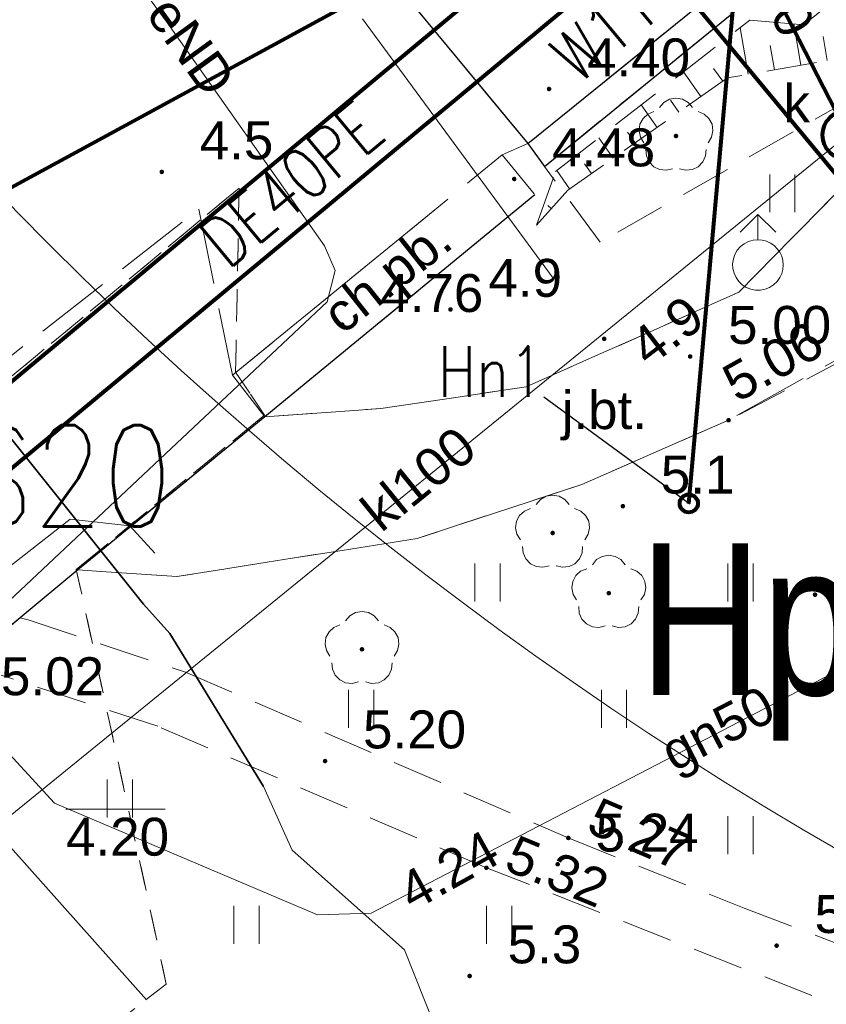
# Model space of a CAD drawing. Extents: x 5474185 to 5474933, y 5916077 to 5916824.
# Tile 155 of 256: x 5474604 to 5474620, y 5916295 to 5916315. Entities that reach past the tile are written whole.
import ezdxf
from ezdxf.enums import TextEntityAlignment as Align

# ---------------------------------------------------------------- set-up
doc = ezdxf.new("R2010")
doc.units = 0
for name, pattern in [('PRZER1-1', [1, 0.5, -0.5]), ('PRZER2-1', [1.5, 1, -0.5]), ('PRZER3-1', [2, 1.5, -0.5])]:
    doc.linetypes.add(name, pattern=pattern)
for name, color, linetype, lineweight in [('GESUZY', 253, 'CONTINUOUS', 18), ('GSLKRW', 253, 'CONTINUOUS', 25), ('GSPRDL', 253, 'CONTINUOUS', 18), ('GSPWPN', 253, 'CONTINUOUS', 13), ('GSPWPN_O', 253, 'CONTINUOUS', 13), ('GSPWPS', 253, 'CONTINUOUS', 13), ('GSPWPS_O', 253, 'CONTINUOUS', 13), ('GSSKOA', 253, 'CONTINUOUS', 18), ('GSSKOA_O', 253, 'CONTINUOUS', 18), ('GSSKOD', 253, 'CONTINUOUS', 18), ('GSSKOD_O', 253, 'CONTINUOUS', 18), ('GSSUTR', 254, 'CONTINUOUS', 18), ('GSSZSN', 254, 'CONTINUOUS', 18), ('GULEPR', 254, 'CONTINUOUS', 18), ('GULEPR_O', 254, 'CONTINUOUS', 18), ('GULGPR', 254, 'CONTINUOUS', 18), ('GULGPR_O', 254, 'CONTINUOUS', 18), ('GULKPR', 7, 'CONTINUOUS', 18), ('GULKPR_O', 254, 'CONTINUOUS', 18), ('GULLOB', 254, 'CONTINUOUS', 35), ('GULTPR', 254, 'CONTINUOUS', 18), ('GULWPR', 7, 'CONTINUOUS', 18), ('GUPIWZ_O', 253, 'CONTINUOUS', 18), ('GUPPRZ_O', 40, 'CONTINUOUS', 18), ('GUPWDT', 253, 'CONTINUOUS', 18), ('is  woda szklarnia', 5, 'CONTINUOUS', 18), ('IS HP zasięg', 251, 'CONTINUOUS', 20), ('IS ks', 34, 'CONTINUOUS', 40), ('IS opis', 7, 'CONTINUOUS', 20), ('IS w', 4, 'CONTINUOUS', 60)]:
    doc.layers.add(name, color=color, linetype=linetype, lineweight=lineweight)
doc.layers.add('ks_Opis_PZ_1', color=2, linetype='CONTINUOUS')
doc.layers.add('w_Opis_PZ_2', color=7, linetype='CONTINUOUS')
doc.styles.add('Arial', font='arial.ttf')
doc.styles.get("Standard").update_dxf_attribs({"font": 'simplex.shx'})
doc.styles.add('STYLE3', font='arial.ttf', dxfattribs={"width": 0.8})

msp = doc.modelspace()

# ---------------------------------------------------------------- hatches: boundary and pattern name
at = {"layer": 'GSPRDL'}
for points in [[(5474616.74, 5916312.385), (5474616.726094, 5916312.387202), (5474616.71355, 5916312.393594), (5474616.703594, 5916312.40355), (5474616.697202, 5916312.416094), (5474616.695, 5916312.43), (5474616.697202, 5916312.443906), (5474616.703594, 5916312.45645), (5474616.71355, 5916312.466406), (5474616.726094, 5916312.472798), (5474616.74, 5916312.475), (5474616.753906, 5916312.472798), (5474616.76645, 5916312.466406), (5474616.776406, 5916312.45645), (5474616.782798, 5916312.443906), (5474616.785, 5916312.43), (5474616.782798, 5916312.416094), (5474616.776406, 5916312.40355), (5474616.76645, 5916312.393594), (5474616.753906, 5916312.387202)], [(5474614.3, 5916304.535), (5474614.286094, 5916304.537202), (5474614.27355, 5916304.543594), (5474614.263594, 5916304.55355), (5474614.257202, 5916304.566094), (5474614.255, 5916304.58), (5474614.257202, 5916304.593906), (5474614.263594, 5916304.60645), (5474614.27355, 5916304.616406), (5474614.286094, 5916304.622798), (5474614.3, 5916304.625), (5474614.313906, 5916304.622798), (5474614.32645, 5916304.616406), (5474614.336406, 5916304.60645), (5474614.342798, 5916304.593906), (5474614.345, 5916304.58), (5474614.342798, 5916304.566094), (5474614.336406, 5916304.55355), (5474614.32645, 5916304.543594), (5474614.313906, 5916304.537202)], [(5474615.41, 5916303.345), (5474615.396094, 5916303.347202), (5474615.38355, 5916303.353594), (5474615.373594, 5916303.36355), (5474615.367202, 5916303.376094), (5474615.365, 5916303.39), (5474615.367202, 5916303.403906), (5474615.373594, 5916303.41645), (5474615.38355, 5916303.426406), (5474615.396094, 5916303.432798), (5474615.41, 5916303.435), (5474615.423906, 5916303.432798), (5474615.43645, 5916303.426406), (5474615.446406, 5916303.41645), (5474615.452798, 5916303.403906), (5474615.455, 5916303.39), (5474615.452798, 5916303.376094), (5474615.446406, 5916303.36355), (5474615.43645, 5916303.353594), (5474615.423906, 5916303.347202)], [(5474610.53, 5916302.235), (5474610.516094, 5916302.237202), (5474610.50355, 5916302.243594), (5474610.493594, 5916302.25355), (5474610.487202, 5916302.266094), (5474610.485, 5916302.28), (5474610.487202, 5916302.293906), (5474610.493594, 5916302.30645), (5474610.50355, 5916302.316406), (5474610.516094, 5916302.322798), (5474610.53, 5916302.325), (5474610.543906, 5916302.322798), (5474610.55645, 5916302.316406), (5474610.566406, 5916302.30645), (5474610.572798, 5916302.293906), (5474610.575, 5916302.28), (5474610.572798, 5916302.266094), (5474610.566406, 5916302.25355), (5474610.55645, 5916302.243594), (5474610.543906, 5916302.237202)]]:
    msp.add_hatch(color=256, dxfattribs=at).paths.add_polyline_path(points)
at = {"layer": 'GSPWPN'}
for points in [[(5474606.57, 5916311.675), (5474606.558353, 5916311.676533), (5474606.5475, 5916311.681029), (5474606.53818, 5916311.68818), (5474606.531029, 5916311.6975), (5474606.526533, 5916311.708353), (5474606.525, 5916311.72), (5474606.526533, 5916311.731647), (5474606.531029, 5916311.7425), (5474606.53818, 5916311.75182), (5474606.5475, 5916311.758971), (5474606.558353, 5916311.763467), (5474606.57, 5916311.765), (5474606.581647, 5916311.763467), (5474606.5925, 5916311.758971), (5474606.60182, 5916311.75182), (5474606.608971, 5916311.7425), (5474606.613467, 5916311.731647), (5474606.615, 5916311.72), (5474606.613467, 5916311.708353), (5474606.608971, 5916311.6975), (5474606.60182, 5916311.68818), (5474606.5925, 5916311.681029), (5474606.581647, 5916311.676533)], [(5474612.28, 5916308.955), (5474612.268353, 5916308.956533), (5474612.2575, 5916308.961029), (5474612.24818, 5916308.96818), (5474612.241029, 5916308.9775), (5474612.236533, 5916308.988353), (5474612.235, 5916309), (5474612.236533, 5916309.011647), (5474612.241029, 5916309.0225), (5474612.24818, 5916309.03182), (5474612.2575, 5916309.038971), (5474612.268353, 5916309.043467), (5474612.28, 5916309.045), (5474612.291647, 5916309.043467), (5474612.3025, 5916309.038971), (5474612.31182, 5916309.03182), (5474612.318971, 5916309.0225), (5474612.323467, 5916309.011647), (5474612.325, 5916309), (5474612.323467, 5916308.988353), (5474612.318971, 5916308.9775), (5474612.31182, 5916308.96818), (5474612.3025, 5916308.961029), (5474612.291647, 5916308.956533)], [(5474615.32, 5916308.375), (5474615.308353, 5916308.376533), (5474615.2975, 5916308.381029), (5474615.28818, 5916308.38818), (5474615.281029, 5916308.3975), (5474615.276533, 5916308.408353), (5474615.275, 5916308.42), (5474615.276533, 5916308.431647), (5474615.281029, 5916308.4425), (5474615.28818, 5916308.45182), (5474615.2975, 5916308.458971), (5474615.308353, 5916308.463467), (5474615.32, 5916308.465), (5474615.331647, 5916308.463467), (5474615.3425, 5916308.458971), (5474615.35182, 5916308.45182), (5474615.358971, 5916308.4425), (5474615.363467, 5916308.431647), (5474615.365, 5916308.42), (5474615.363467, 5916308.408353), (5474615.358971, 5916308.3975), (5474615.35182, 5916308.38818), (5474615.3425, 5916308.381029), (5474615.331647, 5916308.376533)], [(5474615.69, 5916305.065), (5474615.678353, 5916305.066533), (5474615.6675, 5916305.071029), (5474615.65818, 5916305.07818), (5474615.651029, 5916305.0875), (5474615.646533, 5916305.098353), (5474615.645, 5916305.11), (5474615.646533, 5916305.121647), (5474615.651029, 5916305.1325), (5474615.65818, 5916305.14182), (5474615.6675, 5916305.148971), (5474615.678353, 5916305.153467), (5474615.69, 5916305.155), (5474615.701647, 5916305.153467), (5474615.7125, 5916305.148971), (5474615.72182, 5916305.14182), (5474615.728971, 5916305.1325), (5474615.733467, 5916305.121647), (5474615.735, 5916305.11), (5474615.733467, 5916305.098353), (5474615.728971, 5916305.0875), (5474615.72182, 5916305.07818), (5474615.7125, 5916305.071029), (5474615.701647, 5916305.066533)], [(5474619.49, 5916303.315), (5474619.478353, 5916303.316533), (5474619.4675, 5916303.321029), (5474619.45818, 5916303.32818), (5474619.451029, 5916303.3375), (5474619.446533, 5916303.348353), (5474619.445, 5916303.36), (5474619.446533, 5916303.371647), (5474619.451029, 5916303.3825), (5474619.45818, 5916303.39182), (5474619.4675, 5916303.398971), (5474619.478353, 5916303.403467), (5474619.49, 5916303.405), (5474619.501647, 5916303.403467), (5474619.5125, 5916303.398971), (5474619.52182, 5916303.39182), (5474619.528971, 5916303.3825), (5474619.533467, 5916303.371647), (5474619.535, 5916303.36), (5474619.533467, 5916303.348353), (5474619.528971, 5916303.3375), (5474619.52182, 5916303.32818), (5474619.5125, 5916303.321029), (5474619.501647, 5916303.316533)], [(5474612.66, 5916295.775), (5474612.648353, 5916295.776533), (5474612.6375, 5916295.781029), (5474612.62818, 5916295.78818), (5474612.621029, 5916295.7975), (5474612.616533, 5916295.808353), (5474612.615, 5916295.82), (5474612.616533, 5916295.831647), (5474612.621029, 5916295.8425), (5474612.62818, 5916295.85182), (5474612.6375, 5916295.858971), (5474612.648353, 5916295.863467), (5474612.66, 5916295.865), (5474612.671647, 5916295.863467), (5474612.6825, 5916295.858971), (5474612.69182, 5916295.85182), (5474612.698971, 5916295.8425), (5474612.703467, 5916295.831647), (5474612.705, 5916295.82), (5474612.703467, 5916295.808353), (5474612.698971, 5916295.7975), (5474612.69182, 5916295.78818), (5474612.6825, 5916295.781029), (5474612.671647, 5916295.776533)]]:
    msp.add_hatch(color=256, dxfattribs=at).paths.add_polyline_path(points)
at = {"layer": 'GSPWPS'}
for points in [[(5474614.23, 5916313.315), (5474614.218353, 5916313.316533), (5474614.2075, 5916313.321029), (5474614.19818, 5916313.32818), (5474614.191029, 5916313.3375), (5474614.186533, 5916313.348353), (5474614.185, 5916313.36), (5474614.186533, 5916313.371647), (5474614.191029, 5916313.3825), (5474614.19818, 5916313.39182), (5474614.2075, 5916313.398971), (5474614.218353, 5916313.403467), (5474614.23, 5916313.405), (5474614.241647, 5916313.403467), (5474614.2525, 5916313.398971), (5474614.26182, 5916313.39182), (5474614.268971, 5916313.3825), (5474614.273467, 5916313.371647), (5474614.275, 5916313.36), (5474614.273467, 5916313.348353), (5474614.268971, 5916313.3375), (5474614.26182, 5916313.32818), (5474614.2525, 5916313.321029), (5474614.241647, 5916313.316533)], [(5474613.54, 5916311.535), (5474613.528353, 5916311.536533), (5474613.5175, 5916311.541029), (5474613.50818, 5916311.54818), (5474613.501029, 5916311.5575), (5474613.496533, 5916311.568353), (5474613.495, 5916311.58), (5474613.496533, 5916311.591647), (5474613.501029, 5916311.6025), (5474613.50818, 5916311.61182), (5474613.5175, 5916311.618971), (5474613.528353, 5916311.623467), (5474613.54, 5916311.625), (5474613.551647, 5916311.623467), (5474613.5625, 5916311.618971), (5474613.57182, 5916311.61182), (5474613.578971, 5916311.6025), (5474613.583467, 5916311.591647), (5474613.585, 5916311.58), (5474613.583467, 5916311.568353), (5474613.578971, 5916311.5575), (5474613.57182, 5916311.54818), (5474613.5625, 5916311.541029), (5474613.551647, 5916311.536533)], [(5474610.14, 5916308.655), (5474610.128353, 5916308.656533), (5474610.1175, 5916308.661029), (5474610.10818, 5916308.66818), (5474610.101029, 5916308.6775), (5474610.096533, 5916308.688353), (5474610.095, 5916308.7), (5474610.096533, 5916308.711647), (5474610.101029, 5916308.7225), (5474610.10818, 5916308.73182), (5474610.1175, 5916308.738971), (5474610.128353, 5916308.743467), (5474610.14, 5916308.745), (5474610.151647, 5916308.743467), (5474610.1625, 5916308.738971), (5474610.17182, 5916308.73182), (5474610.178971, 5916308.7225), (5474610.183467, 5916308.711647), (5474610.185, 5916308.7), (5474610.183467, 5916308.688353), (5474610.178971, 5916308.6775), (5474610.17182, 5916308.66818), (5474610.1625, 5916308.661029), (5474610.151647, 5916308.656533)], [(5474617.02, 5916308.025), (5474617.008353, 5916308.026533), (5474616.9975, 5916308.031029), (5474616.98818, 5916308.03818), (5474616.981029, 5916308.0475), (5474616.976533, 5916308.058353), (5474616.975, 5916308.07), (5474616.976533, 5916308.081647), (5474616.981029, 5916308.0925), (5474616.98818, 5916308.10182), (5474616.9975, 5916308.108971), (5474617.008353, 5916308.113467), (5474617.02, 5916308.115), (5474617.031647, 5916308.113467), (5474617.0425, 5916308.108971), (5474617.05182, 5916308.10182), (5474617.058971, 5916308.0925), (5474617.063467, 5916308.081647), (5474617.065, 5916308.07), (5474617.063467, 5916308.058353), (5474617.058971, 5916308.0475), (5474617.05182, 5916308.03818), (5474617.0425, 5916308.031029), (5474617.031647, 5916308.026533)], [(5474617.78, 5916306.765), (5474617.768353, 5916306.766533), (5474617.7575, 5916306.771029), (5474617.74818, 5916306.77818), (5474617.741029, 5916306.7875), (5474617.736533, 5916306.798353), (5474617.735, 5916306.81), (5474617.736533, 5916306.821647), (5474617.741029, 5916306.8325), (5474617.74818, 5916306.84182), (5474617.7575, 5916306.848971), (5474617.768353, 5916306.853467), (5474617.78, 5916306.855), (5474617.791647, 5916306.853467), (5474617.8025, 5916306.848971), (5474617.81182, 5916306.84182), (5474617.818971, 5916306.8325), (5474617.823467, 5916306.821647), (5474617.825, 5916306.81), (5474617.823467, 5916306.798353), (5474617.818971, 5916306.7875), (5474617.81182, 5916306.77818), (5474617.8025, 5916306.771029), (5474617.791647, 5916306.766533)], [(5474609.8, 5916300.025), (5474609.788353, 5916300.026533), (5474609.7775, 5916300.031029), (5474609.76818, 5916300.03818), (5474609.761029, 5916300.0475), (5474609.756533, 5916300.058353), (5474609.755, 5916300.07), (5474609.756533, 5916300.081647), (5474609.761029, 5916300.0925), (5474609.76818, 5916300.10182), (5474609.7775, 5916300.108971), (5474609.788353, 5916300.113467), (5474609.8, 5916300.115), (5474609.811647, 5916300.113467), (5474609.8225, 5916300.108971), (5474609.83182, 5916300.10182), (5474609.838971, 5916300.0925), (5474609.843467, 5916300.081647), (5474609.845, 5916300.07), (5474609.843467, 5916300.058353), (5474609.838971, 5916300.0475), (5474609.83182, 5916300.03818), (5474609.8225, 5916300.031029), (5474609.811647, 5916300.026533)], [(5474614.61, 5916298.505), (5474614.598353, 5916298.506533), (5474614.5875, 5916298.511029), (5474614.57818, 5916298.51818), (5474614.571029, 5916298.5275), (5474614.566533, 5916298.538353), (5474614.565, 5916298.55), (5474614.566533, 5916298.561647), (5474614.571029, 5916298.5725), (5474614.57818, 5916298.58182), (5474614.5875, 5916298.588971), (5474614.598353, 5916298.593467), (5474614.61, 5916298.595), (5474614.621647, 5916298.593467), (5474614.6325, 5916298.588971), (5474614.64182, 5916298.58182), (5474614.648971, 5916298.5725), (5474614.653467, 5916298.561647), (5474614.655, 5916298.55), (5474614.653467, 5916298.538353), (5474614.648971, 5916298.5275), (5474614.64182, 5916298.51818), (5474614.6325, 5916298.511029), (5474614.621647, 5916298.506533)], [(5474612.99, 5916297.915), (5474612.978353, 5916297.916533), (5474612.9675, 5916297.921029), (5474612.95818, 5916297.92818), (5474612.951029, 5916297.9375), (5474612.946533, 5916297.948353), (5474612.945, 5916297.96), (5474612.946533, 5916297.971647), (5474612.951029, 5916297.9825), (5474612.95818, 5916297.99182), (5474612.9675, 5916297.998971), (5474612.978353, 5916298.003467), (5474612.99, 5916298.005), (5474613.001647, 5916298.003467), (5474613.0125, 5916297.998971), (5474613.02182, 5916297.99182), (5474613.028971, 5916297.9825), (5474613.033467, 5916297.971647), (5474613.035, 5916297.96), (5474613.033467, 5916297.948353), (5474613.028971, 5916297.9375), (5474613.02182, 5916297.92818), (5474613.0125, 5916297.921029), (5474613.001647, 5916297.916533)], [(5474614.4, 5916297.985), (5474614.388353, 5916297.986533), (5474614.3775, 5916297.991029), (5474614.36818, 5916297.99818), (5474614.361029, 5916298.0075), (5474614.356533, 5916298.018353), (5474614.355, 5916298.03), (5474614.356533, 5916298.041647), (5474614.361029, 5916298.0525), (5474614.36818, 5916298.06182), (5474614.3775, 5916298.068971), (5474614.388353, 5916298.073467), (5474614.4, 5916298.075), (5474614.411647, 5916298.073467), (5474614.4225, 5916298.068971), (5474614.43182, 5916298.06182), (5474614.438971, 5916298.0525), (5474614.443467, 5916298.041647), (5474614.445, 5916298.03), (5474614.443467, 5916298.018353), (5474614.438971, 5916298.0075), (5474614.43182, 5916297.99818), (5474614.4225, 5916297.991029), (5474614.411647, 5916297.986533)], [(5474618.73, 5916296.375), (5474618.718353, 5916296.376533), (5474618.7075, 5916296.381029), (5474618.69818, 5916296.38818), (5474618.691029, 5916296.3975), (5474618.686533, 5916296.408353), (5474618.685, 5916296.42), (5474618.686533, 5916296.431647), (5474618.691029, 5916296.4425), (5474618.69818, 5916296.45182), (5474618.7075, 5916296.458971), (5474618.718353, 5916296.463467), (5474618.73, 5916296.465), (5474618.741647, 5916296.463467), (5474618.7525, 5916296.458971), (5474618.76182, 5916296.45182), (5474618.768971, 5916296.4425), (5474618.773467, 5916296.431647), (5474618.775, 5916296.42), (5474618.773467, 5916296.408353), (5474618.768971, 5916296.3975), (5474618.76182, 5916296.38818), (5474618.7525, 5916296.381029), (5474618.741647, 5916296.376533)]]:
    msp.add_hatch(color=256, dxfattribs=at).paths.add_polyline_path(points)

# ---------------------------------------------------------------- linework, layer by layer
at = {"layer": 'GESUZY', "linetype": 'PRZER1-1', "lineweight": 13}
for p, q in [((5474597.45, 5916302.59, 10.08), (5474608.1, 5916311.4, 10.08)), ((5474608.1, 5916311.4, 10.08), (5474597.45, 5916302.59, 10.08)), ((5474608.1, 5916311.4, 10.08), (5474608.03, 5916307.76, 10.08)), ((5474608.03, 5916307.76, 10.08), (5474608.1, 5916311.4, 10.08)), ((5474608.03, 5916307.76, 10.08), (5474608.6, 5916306.91, 10.08)), ((5474608.6, 5916306.91, 10.08), (5474608.03, 5916307.76, 10.08)), ((5474608.6, 5916306.91, 10.08), (5474604.88, 5916303.86, 10.08)), ((5474604.88, 5916303.86, 10.08), (5474608.6, 5916306.91, 10.08)), ((5474604.88, 5916303.86, 10.08), (5474606.66, 5916295.66, 10.08)), ((5474606.66, 5916295.66, 10.08), (5474604.88, 5916303.86, 10.08)), ((5474606.66, 5916295.66, 10.08), (5474597.72, 5916288.77, 10.08)), ((5474597.72, 5916288.77, 10.08), (5474606.66, 5916295.66, 10.08))]:
    msp.add_line(p, q, dxfattribs=at)
at = {"layer": 'GSLKRW', "linetype": 'Continuous', "lineweight": 30}
for p, q in [((5474604.94, 5916323, 10.18), (5474613.81, 5916312.28, 10.18)), ((5474613.81, 5916312.28, 10.18), (5474627.04, 5916322.98, 10.18)), ((5474614.14, 5916311.83, 10.18), (5474618.73, 5916315.57, 10.18)), ((5474613.81, 5916312.28, 10.18), (5474614.14, 5916311.83, 10.18)), ((5474613.95, 5916311.27, 10.18), (5474608.61, 5916306.88, 10.18)), ((5474608.61, 5916306.88, 10.18), (5474604.91, 5916303.85, 10.18)), ((5474604.91, 5916303.85, 10.18), (5474603.77, 5916302.9, 10.18)), ((5474603.77, 5916302.9, 10.18), (5474602.69, 5916302.02, 10.18))]:
    msp.add_line(p, q, dxfattribs=at)
at = {"layer": 'GSPRDL', "elevation": 10.12, "flags": 128}
for points in [[(5474616.415723, 5916312.993333), (5474616.499447, 5916313.092679), (5474616.612044, 5916313.157494), (5474616.74, 5916313.18), (5474616.867956, 5916313.157494), (5474616.980553, 5916313.092679), (5474617.064277, 5916312.993333)], [(5474616.104031, 5916312.295674), (5474616.03542, 5916312.405999), (5474616.008571, 5916312.533115), (5474616.026708, 5916312.661763), (5474616.087652, 5916312.776501), (5474616.18409, 5916312.863559), (5474616.304445, 5916312.912485)], [(5474617.175555, 5916312.912485), (5474617.29591, 5916312.863559), (5474617.392348, 5916312.776501), (5474617.453292, 5916312.661763), (5474617.471429, 5916312.533115), (5474617.44458, 5916312.405999), (5474617.375969, 5916312.295674)], [(5474616.671227, 5916311.783649), (5474616.545099, 5916311.752488), (5474616.415908, 5916311.766234), (5474616.299161, 5916311.823237), (5474616.208871, 5916311.916655), (5474616.155875, 5916312.035275), (5474616.146535, 5916312.164859)], [(5474617.333465, 5916312.164859), (5474617.324125, 5916312.035275), (5474617.271129, 5916311.916655), (5474617.180839, 5916311.823237), (5474617.064092, 5916311.766234), (5474616.934901, 5916311.752488), (5474616.808773, 5916311.783649)], [(5474613.975723, 5916305.143333), (5474614.059447, 5916305.242679), (5474614.172044, 5916305.307494), (5474614.3, 5916305.33), (5474614.427956, 5916305.307494), (5474614.540553, 5916305.242679), (5474614.624277, 5916305.143333)], [(5474613.664031, 5916304.445674), (5474613.59542, 5916304.555999), (5474613.568571, 5916304.683115), (5474613.586708, 5916304.811763), (5474613.647652, 5916304.926501), (5474613.74409, 5916305.013559), (5474613.864445, 5916305.062485)], [(5474614.735555, 5916305.062485), (5474614.85591, 5916305.013559), (5474614.952348, 5916304.926501), (5474615.013292, 5916304.811763), (5474615.031429, 5916304.683115), (5474615.00458, 5916304.555999), (5474614.935969, 5916304.445674)], [(5474614.231227, 5916303.933649), (5474614.105099, 5916303.902488), (5474613.975908, 5916303.916234), (5474613.859161, 5916303.973237), (5474613.768871, 5916304.066655), (5474613.715875, 5916304.185275), (5474613.706535, 5916304.314859)], [(5474614.893465, 5916304.314859), (5474614.884125, 5916304.185275), (5474614.831129, 5916304.066655), (5474614.740839, 5916303.973237), (5474614.624092, 5916303.916234), (5474614.494901, 5916303.902488), (5474614.368773, 5916303.933649)], [(5474615.085723, 5916303.953333), (5474615.169447, 5916304.052679), (5474615.282044, 5916304.117494), (5474615.41, 5916304.14), (5474615.537956, 5916304.117494), (5474615.650553, 5916304.052679), (5474615.734277, 5916303.953333)], [(5474614.774031, 5916303.255674), (5474614.70542, 5916303.365999), (5474614.678571, 5916303.493115), (5474614.696708, 5916303.621763), (5474614.757652, 5916303.736501), (5474614.85409, 5916303.823559), (5474614.974445, 5916303.872485)], [(5474615.845555, 5916303.872485), (5474615.96591, 5916303.823559), (5474616.062348, 5916303.736501), (5474616.123292, 5916303.621763), (5474616.141429, 5916303.493115), (5474616.11458, 5916303.365999), (5474616.045969, 5916303.255674)], [(5474610.205723, 5916302.843333), (5474610.289447, 5916302.942679), (5474610.402044, 5916303.007494), (5474610.53, 5916303.03), (5474610.657956, 5916303.007494), (5474610.770553, 5916302.942679), (5474610.854277, 5916302.843333)], [(5474615.341227, 5916302.743649), (5474615.215099, 5916302.712488), (5474615.085908, 5916302.726234), (5474614.969161, 5916302.783237), (5474614.878871, 5916302.876655), (5474614.825875, 5916302.995275), (5474614.816535, 5916303.124859)], [(5474616.003465, 5916303.124859), (5474615.994125, 5916302.995275), (5474615.941129, 5916302.876655), (5474615.850839, 5916302.783237), (5474615.734092, 5916302.726234), (5474615.604901, 5916302.712488), (5474615.478773, 5916302.743649)], [(5474609.894031, 5916302.145674), (5474609.82542, 5916302.255999), (5474609.798571, 5916302.383115), (5474609.816708, 5916302.511763), (5474609.877652, 5916302.626501), (5474609.97409, 5916302.713559), (5474610.094445, 5916302.762485)], [(5474610.965555, 5916302.762485), (5474611.08591, 5916302.713559), (5474611.182348, 5916302.626501), (5474611.243292, 5916302.511763), (5474611.261429, 5916302.383115), (5474611.23458, 5916302.255999), (5474611.165969, 5916302.145674)], [(5474610.461227, 5916301.633649), (5474610.335099, 5916301.602488), (5474610.205908, 5916301.616234), (5474610.089161, 5916301.673237), (5474609.998871, 5916301.766655), (5474609.945875, 5916301.885275), (5474609.936535, 5916302.014859)], [(5474611.123465, 5916302.014859), (5474611.114125, 5916301.885275), (5474611.061129, 5916301.766655), (5474610.970839, 5916301.673237), (5474610.854092, 5916301.616234), (5474610.724901, 5916301.602488), (5474610.598773, 5916301.633649)]]:
    msp.add_lwpolyline(points, dxfattribs=at)
at = {"layer": 'GSSKOA', "linetype": 'PRZER3-1', "lineweight": 13}
for p, q in [((5474604.94, 5916323, 10.18), (5474613.81, 5916312.28, 10.18)), ((5474613.81, 5916312.28, 10.18), (5474627.04, 5916322.98, 10.18)), ((5474613.81, 5916312.28, 10.18), (5474607.82, 5916319.54, 10.18)), ((5474613.3, 5916312.06, 10.18), (5474613.81, 5916312.28, 10.18)), ((5474607.97, 5916307.7, 10.18), (5474613.3, 5916312.06, 10.18)), ((5474617.98, 5916309.34, 10.18), (5474619.96, 5916311.35, 10.18)), ((5474597.91, 5916303.65, 10.18), (5474607.3, 5916310.98, 10.18)), ((5474597.91, 5916303.65, 10.18), (5474607.3, 5916310.98, 10.18)), ((5474607.3, 5916310.98, 10.18), (5474607.97, 5916307.7, 10.18)), ((5474607.3, 5916310.98, 10.18), (5474607.97, 5916307.7, 10.18)), ((5474613.78, 5916307.47, 10.18), (5474617.98, 5916309.34, 10.18)), ((5474621, 5916308.61, 10.18), (5474617.78, 5916306.81, 10.18)), ((5474607.97, 5916307.7, 10.18), (5474608.61, 5916306.88, 10.18)), ((5474610.9, 5916307.04, 10.18), (5474613.78, 5916307.47, 10.18)), ((5474608.61, 5916306.88, 10.18), (5474610.9, 5916307.04, 10.18)), ((5474608.61, 5916306.88, 10.18), (5474604.91, 5916303.85, 10.18)), ((5474604.91, 5916303.85, 10.18), (5474608.61, 5916306.88, 10.18)), ((5474617.78, 5916306.81, 10.18), (5474614.88, 5916305.54, 10.18)), ((5474614.88, 5916305.54, 10.18), (5474611.62, 5916304.47, 10.18)), ((5474611.62, 5916304.47, 10.18), (5474606.87, 5916303.72, 10.18)), ((5474604.91, 5916303.85, 10.18), (5474603.77, 5916302.9, 10.18)), ((5474606.87, 5916303.72, 10.18), (5474604.91, 5916303.85, 10.18)), ((5474603.77, 5916302.9, 10.18), (5474602.69, 5916302.02, 10.18))]:
    msp.add_line(p, q, dxfattribs=at)
at = {"layer": 'GSSKOD', "linetype": 'PRZER2-1', "lineweight": 13}
for p, q in [((5474613.81, 5916312.28, 10.18), (5474627.04, 5916322.98, 10.18)), ((5474618.73, 5916315.57, 10.18), (5474614.14, 5916311.83, 10.18)), ((5474614.14, 5916311.83, 10.18), (5474613.81, 5916312.28, 10.18)), ((5474607.97, 5916307.7, 10.18), (5474613.3, 5916312.06, 10.18)), ((5474613.3, 5916312.06, 10.18), (5474613.95, 5916311.27, 10.18)), ((5474613.95, 5916311.27, 10.18), (5474608.61, 5916306.88, 10.18)), ((5474608.61, 5916306.88, 10.18), (5474607.97, 5916307.7, 10.18)), ((5474602.69, 5916302.02, 10.18), (5474603.77, 5916302.9, 10.18)), ((5474603.77, 5916302.9, 10.18), (5474603.93, 5916302.86, 10.18)), ((5474603.93, 5916302.86, 10.18), (5474607.04, 5916301.83, 10.18)), ((5474606.49, 5916300.76, 10.18), (5474602.86, 5916301.94, 10.18)), ((5474607.04, 5916301.83, 10.18), (5474614.61, 5916298.55, 10.18)), ((5474612.99, 5916297.96, 10.18), (5474606.49, 5916300.76, 10.18)), ((5474614.61, 5916298.55, 10.18), (5474618.09, 5916297.16, 10.18)), ((5474629.2, 5916291.6, 10.18), (5474612.99, 5916297.96, 10.18)), ((5474618.09, 5916297.16, 10.18), (5474629.74, 5916292.73, 10.18))]:
    msp.add_line(p, q, dxfattribs=at)
at = {"layer": 'GSSUTR', "linetype": 'PRZER2-1', "lineweight": 13}
for p, q in [((5474620.36, 5916313.26, 10.1), (5474615.24, 5916310.33, 10.1)), ((5474613.81, 5916312.28, 10.1), (5474613.3, 5916312.06, 10.1)), ((5474614.14, 5916311.83, 10.1), (5474613.81, 5916312.28, 10.1)), ((5474613.3, 5916312.06, 10.1), (5474613.95, 5916311.27, 10.1)), ((5474615.24, 5916310.33, 10.1), (5474614.14, 5916311.83, 10.1)), ((5474617.98, 5916309.34, 10.1), (5474619.96, 5916311.35, 10.1)), ((5474613.95, 5916311.27, 10.1), (5474608.61, 5916306.88, 10.1)), ((5474613.78, 5916307.47, 10.1), (5474617.98, 5916309.34, 10.1)), ((5474620.21, 5916308.09, 10.1), (5474617.78, 5916306.81, 10.1)), ((5474610.9, 5916307.04, 10.1), (5474613.78, 5916307.47, 10.1)), ((5474608.61, 5916306.88, 10.1), (5474610.9, 5916307.04, 10.1)), ((5474617.78, 5916306.81, 10.1), (5474614.88, 5916305.54, 10.1)), ((5474614.88, 5916305.54, 10.1), (5474611.62, 5916304.47, 10.1)), ((5474611.62, 5916304.47, 10.1), (5474606.87, 5916303.72, 10.1)), ((5474604.91, 5916303.85, 10.1), (5474603.77, 5916302.9, 10.1)), ((5474606.87, 5916303.72, 10.1), (5474604.91, 5916303.85, 10.1)), ((5474603.77, 5916302.9, 10.1), (5474603.93, 5916302.86, 10.1)), ((5474603.93, 5916302.86, 10.1), (5474607.04, 5916301.83, 10.1)), ((5474607.04, 5916301.83, 10.1), (5474614.61, 5916298.55, 10.1)), ((5474614.61, 5916298.55, 10.1), (5474618.09, 5916297.16, 10.1)), ((5474618.09, 5916297.16, 10.1), (5474629.74, 5916292.73, 10.1))]:
    msp.add_line(p, q, dxfattribs=at)
at = {"layer": 'GSSUTR', "elevation": 10.1, "flags": 128}
for points in [[(5474618.59334, 5916311.67118), (5474618.59334, 5916310.92118)], [(5474619.09334, 5916310.92118), (5474619.09334, 5916311.67118)], [(5474612.76334, 5916303.978109), (5474612.76334, 5916303.228109)], [(5474613.26334, 5916303.228109), (5474613.26334, 5916303.978109)], [(5474617.76334, 5916303.978109), (5474617.76334, 5916303.228109)], [(5474618.26334, 5916303.228109), (5474618.26334, 5916303.978109)], [(5474610.26334, 5916301.478109), (5474610.26334, 5916300.728109)], [(5474610.76334, 5916300.728109), (5474610.76334, 5916301.478109)], [(5474615.26334, 5916301.478109), (5474615.26334, 5916300.728109)], [(5474615.76334, 5916300.728109), (5474615.76334, 5916301.478109)], [(5474605.49334, 5916299.705848), (5474605.49334, 5916298.955848)], [(5474605.99334, 5916298.955848), (5474605.99334, 5916299.705848)], [(5474617.76334, 5916298.978109), (5474617.76334, 5916298.228109)], [(5474618.26334, 5916298.228109), (5474618.26334, 5916298.978109)], [(5474607.99334, 5916297.205848), (5474607.99334, 5916296.455848)], [(5474608.49334, 5916296.455848), (5474608.49334, 5916297.205848)], [(5474612.99334, 5916297.205848), (5474612.99334, 5916296.455848)], [(5474613.49334, 5916296.455848), (5474613.49334, 5916297.205848)]]:
    msp.add_lwpolyline(points, dxfattribs=at)
at = {"layer": 'GSSZSN', "linetype": 'PRZER2-1', "lineweight": 13}
for p, q in [((5474619.26, 5916314.63, 10.06), (5474625, 5916319.2, 10.06)), ((5474614.36, 5916311.73, 10.06), (5474618.2, 5916314.72, 10.06)), ((5474618.2, 5916314.72, 10.06), (5474619.26, 5916314.63, 10.06)), ((5474621, 5916314.14, 10.06), (5474617.76, 5916313.58, 10.06)), ((5474617.76, 5916313.58, 10.06), (5474614.6, 5916311.36, 10.06)), ((5474613.98, 5916310.67, 10.06), (5474614.36, 5916311.73, 10.06)), ((5474614.6, 5916311.36, 10.06), (5474613.98, 5916310.67, 10.06))]:
    msp.add_line(p, q, dxfattribs=at)
at = {"layer": 'GSSZSN', "linetype": 'Continuous', "lineweight": 18, "elevation": 10.06, "flags": 128}
for points in [[(5474619.208652, 5916313.830384), (5474619.067623, 5916314.646334)], [(5474618.166027, 5916313.650178), (5474618.007083, 5916314.569786)], [(5474619.729964, 5916313.920488), (5474619.647641, 5916314.396786)], [(5474618.68734, 5916313.740281), (5474618.605041, 5916314.216439)], [(5474617.231376, 5916313.208625), (5474616.887536, 5916313.698056)], [(5474617.664269, 5916313.512746), (5474617.484867, 5916313.76811)], [(5474616.798484, 5916312.904505), (5474616.634045, 5916313.138571)], [(5474616.365592, 5916312.600384), (5474616.051677, 5916313.047218)], [(5474615.9327, 5916312.296264), (5474615.783224, 5916312.509031)], [(5474615.499807, 5916311.992143), (5474615.215819, 5916312.39638)], [(5474614.634023, 5916311.383902), (5474614.37996, 5916311.745542)], [(5474615.066915, 5916311.688023), (5474614.932402, 5916311.879492)], [(5474614.274196, 5916310.997411), (5474614.207325, 5916311.057498)]]:
    msp.add_lwpolyline(points, dxfattribs=at)
at = {"layer": 'GULEPR', "linetype": 'Continuous', "lineweight": 13}
for p, q in [((5474595.81, 5916329.37, 10.14), (5474606.66, 5916314.7, 10.14)), ((5474606.66, 5916314.7, 10.14), (5474609.79, 5916310.26, 10.14)), ((5474610.54, 5916314.75, 10.14), (5474614.31, 5916309.62, 10.14)), ((5474609.79, 5916310.26, 10.14), (5474610, 5916309.77, 10.14)), ((5474610, 5916309.77, 10.14), (5474609.84, 5916309.15, 10.14)), ((5474609.84, 5916309.15, 10.14), (5474596.45, 5916296.57, 10.14))]:
    msp.add_line(p, q, dxfattribs=at)
at = {"layer": 'GULGPR', "linetype": 'Continuous', "lineweight": 13}
for p, q in [((5474610.71, 5916297.06, 10.14), (5474624.49, 5916304.23, 10.14)), ((5474603.07, 5916300.73, 10.14), (5474604.45, 5916299.24, 10.14)), ((5474604.45, 5916299.24, 10.14), (5474609.65, 5916297.03, 10.14)), ((5474609.65, 5916297.03, 10.14), (5474610.71, 5916297.06, 10.14))]:
    msp.add_line(p, q, dxfattribs=at)
at = {"layer": 'GULKPR', "linetype": 'Continuous', "lineweight": 18, "elevation": 10.14, "flags": 128}
for points in [[(5474620.14, 5916312.45), (5474616.94, 5916318.67)], [(5474603.25, 5916298.73), (5474620.14, 5916312.45)], [(5474606.27, 5916295.35), (5474603.25, 5916298.73)]]:
    msp.add_lwpolyline(points, dxfattribs=at)
at = {"layer": 'GULLOB', "linetype": 'Continuous', "lineweight": 35, "elevation": 10.12, "flags": 128}
for points in [[(5474606.21, 5916303.17), (5474601.76, 5916308.73)], [(5474608.58, 5916299.57), (5474606.73, 5916302.59)], [(5474611.37, 5916296.34), (5474609.15, 5916298.31)]]:
    msp.add_lwpolyline(points, dxfattribs=at)
at = {"layer": 'GULTPR', "linetype": 'Continuous', "lineweight": 13}
for p, q in [((5474606.21, 5916303.17, 10.14), (5474601.76, 5916308.73, 10.14)), ((5474606.73, 5916302.59, 10.14), (5474606.21, 5916303.17, 10.14)), ((5474608.58, 5916299.57, 10.14), (5474606.73, 5916302.59, 10.14)), ((5474609.15, 5916298.31, 10.14), (5474608.58, 5916299.57, 10.14)), ((5474611.37, 5916296.34, 10.14), (5474609.15, 5916298.31, 10.14)), ((5474612.67, 5916293.08, 10.14), (5474611.37, 5916296.34, 10.14))]:
    msp.add_line(p, q, dxfattribs=at)
at = {"layer": 'GULWPR', "linetype": 'Continuous', "lineweight": 13}
for p, q in [((5474601.43, 5916302.26, 10.14), (5474604.76, 5916304.85, 10.14)), ((5474604.76, 5916304.85, 10.14), (5474605.94, 5916304.72, 10.14)), ((5474605.94, 5916304.72, 10.14), (5474606.43, 5916304.18, 10.14))]:
    msp.add_line(p, q, dxfattribs=at)
at = {"layer": 'GUPPRZ_O', "linetype": 'Continuous', "lineweight": 13, "elevation": 10.8, "flags": 128}
msp.add_lwpolyline([(5474604.675641, 5916299.121656), (5474606.635641, 5916299.121656)], dxfattribs=at)
at = {"layer": 'GUPWDT', "elevation": 10.16, "flags": 128}
for points in [[(5474618.006447, 5916310.526447), (5474618.36, 5916310.88), (5474618.713553, 5916310.526447)], [(5474618.36, 5916310.38), (5474618.36, 5916310.88)]]:
    msp.add_lwpolyline(points, dxfattribs=at)
msp.add_lwpolyline([(5474618.36, 5916310.38), (5474618.446824, 5916310.372404), (5474618.53101, 5916310.349846), (5474618.61, 5916310.313013), (5474618.681394, 5916310.263022), (5474618.743022, 5916310.201394), (5474618.793013, 5916310.13), (5474618.829846, 5916310.05101), (5474618.852404, 5916309.966824), (5474618.86, 5916309.88), (5474618.852404, 5916309.793176), (5474618.829846, 5916309.70899), (5474618.793013, 5916309.63), (5474618.737875, 5916309.55257), (5474618.669079, 5916309.486973), (5474618.589113, 5916309.435582), (5474618.500866, 5916309.400254), (5474618.407528, 5916309.382264), (5474618.312472, 5916309.382264), (5474618.219134, 5916309.400254), (5474618.130887, 5916309.435582), (5474618.050921, 5916309.486973), (5474617.982125, 5916309.55257), (5474617.926987, 5916309.63), (5474617.8875, 5916309.716466), (5474617.865089, 5916309.808843), (5474617.860566, 5916309.903791), (5474617.874094, 5916309.997879), (5474617.905184, 5916310.087708), (5474617.952712, 5916310.170028), (5474618.01496, 5916310.241867), (5474618.08968, 5916310.300627), (5474618.174169, 5916310.344184), (5474618.265374, 5916310.370964), (5474618.36, 5916310.38)], close=True, dxfattribs=at)
at = {"layer": 'is  woda szklarnia', "lineweight": 80, "ltscale": 0.7}
msp.add_line((5474616.993172, 5916305.16472, 10.16), (5474618.177574, 5916318.419156, 10.14), dxfattribs=at)
at = {"layer": 'IS HP zasięg', "lineweight": 15, "ltscale": 0.7}
for centre in [(5474657.383907, 5916363.309527, 10.18), (5474680.96, 5916236.9), (5474680.96, 5916236.9)]:
    msp.add_circle(centre, 75, dxfattribs=at)
at = {"layer": 'IS HP zasięg', "lineweight": 20, "ltscale": 0.7}
msp.add_circle((5474618.317819, 5916309.855134, 10.16), 75, dxfattribs=at)
at = {"layer": 'IS ks', "lineweight": 80, "ltscale": 0.7}
for p, q in [((5474616.94, 5916318.67), (5474558.095714, 5916269.726235)), ((5474596.186258, 5916307.392703, 0.044145), (5474616.94, 5916318.67, 10.14)), ((5474616.94, 5916318.67, 10.14), (5474620.14, 5916312.45, 10.14))]:
    msp.add_line(p, q, dxfattribs=at)
msp.add_circle((5474620.14, 5916312.45, 10.14), 0.5, dxfattribs=at)
at = {"layer": 'IS opis', "lineweight": 80, "ltscale": 0.7}
msp.add_circle((5474616.993172, 5916305.16472, 10.16), 0.179414, dxfattribs=at)
at = {"layer": 'IS w', "lineweight": 80, "ltscale": 0.7}
for p, q in [((5474589.150991, 5916293.855105), (5474616.108343, 5916316.252003)), ((5474616.107422, 5916316.251238), (5474621.924436, 5916309.22364))]:
    msp.add_line(p, q, dxfattribs=at)
at = {"layer": 'w_Opis_PZ_2'}
msp.add_line((5474614.124562, 5916307.27327, -0.04), (5474617.015307, 5916305.154942, 10.14), dxfattribs=at)

# ---------------------------------------------------------------- texts
at = {"layer": 'GSPWPN_O', "linetype": 'Continuous', "lineweight": 0, "style": 'Arial'}
for s, p in [('4.5', (5474607.32, 5916311.97, 10.8)), ('4.9', (5474613.03, 5916309.25, 10.8)), ('5.1', (5474616.44, 5916305.36, 10.8)), ('5.3', (5474613.41, 5916296.07, 10.8))]:
    msp.add_text(s, height=0.75, dxfattribs=at).set_placement(p)
msp.add_text('4.9', height=0.75, rotation=37.355606, dxfattribs=at).set_placement((5474616.204321, 5916307.841687, 10.8))
at = {"layer": 'GSPWPS_O', "linetype": 'Continuous', "lineweight": 0, "style": 'Arial'}
for s, p in [('4.40', (5474614.98, 5916313.61, 10.8)), ('4.48', (5474614.29, 5916311.83, 10.8)), ('4.76', (5474610.89, 5916308.95, 10.8)), ('5.00', (5474617.77, 5916308.32, 10.8)), ('5.20', (5474610.55, 5916300.32, 10.8)), ('5.24', (5474615.15, 5916298.28, 10.8)), ('5.27', (5474619.48, 5916296.67, 10.8))]:
    msp.add_text(s, height=0.75, dxfattribs=at).set_placement(p)
for s, rotation, p in [('5.06', 29.265247, (5474617.947942, 5916307.149547, 10.8)), ('5.27', 336.903142, (5474614.93465, 5916298.680604, 10.8)), ('5.32', 337.559388, (5474613.307188, 5916297.933896, 10.8))]:
    msp.add_text(s, height=0.75, rotation=rotation, dxfattribs=at).set_placement(p)
at = {"layer": 'GSSKOA_O', "linetype": 'Continuous', "lineweight": 0, "style": 'Arial'}
msp.add_text('j.bt.', height=0.75, rotation=359.999997, dxfattribs=at).set_placement((5474615.32256, 5916306.634779, 10.8), align=Align.CENTER)
at = {"layer": 'GSSKOD_O', "linetype": 'Continuous', "lineweight": 0, "style": 'Arial'}
msp.add_text('ch.pb.', height=0.75, rotation=38.394614, dxfattribs=at).set_placement((5474611.257272, 5916309.369656, 10.8), align=Align.CENTER)
at = {"layer": 'GULEPR_O', "linetype": 'Continuous', "lineweight": 0, "style": 'Arial'}
msp.add_text('eND', height=0.75, rotation=305.922947, dxfattribs=at).set_placement((5474606.852834, 5916313.99047, 10.8), align=Align.CENTER)
at = {"layer": 'GULGPR_O', "linetype": 'Continuous', "lineweight": 0, "style": 'Arial'}
msp.add_text('gn50', height=0.75, rotation=27.488824, dxfattribs=at).set_placement((5474617.735462, 5916300.384655, 10.8), align=Align.CENTER)
at = {"layer": 'GULKPR_O', "linetype": 'Continuous', "lineweight": 0, "style": 'Arial'}
for rotation, p in [(297.224428, (5474618.279033, 5916315.42574, 10.8)), (39.087469, (5474611.88004, 5916305.362207, 10.8))]:
    msp.add_text('kl100', height=0.75, rotation=rotation, dxfattribs=at).set_placement(p, align=Align.CENTER)
at = {"layer": 'GUPIWZ_O', "linetype": 'Continuous', "lineweight": 0, "style": 'Arial'}
msp.add_text('k', height=0.75, dxfattribs=at).set_placement((5474619.39, 5916312.7, 10.8), align=Align.RIGHT)
at = {"layer": 'GUPPRZ_O', "linetype": 'Continuous', "lineweight": 0, "style": 'Arial'}
for s, p in [('5.02', (5474603.389506, 5916301.37245, 10.8)), ('4.20', (5474604.675641, 5916298.199156, 10.8))]:
    msp.add_text(s, height=0.75, dxfattribs=at).set_placement(p)
msp.add_text('4.24', height=0.75, rotation=29.125447, dxfattribs=at).set_placement((5474611.528769, 5916297.087581, 10.8))
at = {"layer": 'IS opis', "lineweight": 80, "ltscale": 0.7, "width": 0.8}
msp.add_text('DE40PE', height=1, rotation=39.7520078, dxfattribs=at).set_placement((5474607.874958, 5916309.776944, 10.659664))
at = {"layer": 'IS opis', "style": 'STYLE3', "width": 0.8}
msp.add_text('Hp', height=3, dxfattribs=at).set_placement((5474616.018891, 5916301.375829, -170.445984))
at = {"layer": 'ks_Opis_PZ_1', "width": 0.8}
msp.add_text('S20', height=2, dxfattribs=at).set_placement((5474602.6595, 5916304.709))
at = {"layer": 'w_Opis_PZ_2', "width": 0.8}
msp.add_text('W11', height=1, rotation=39.7207199, dxfattribs=at).set_placement((5474616.497496, 5916314.838966, 20.32), align=Align.RIGHT)
msp.add_text('Hn1', height=1, dxfattribs=at).set_placement((5474614.124562, 5916307.27327, -0.04), align=Align.RIGHT)

doc.saveas('drawing.dxf')
